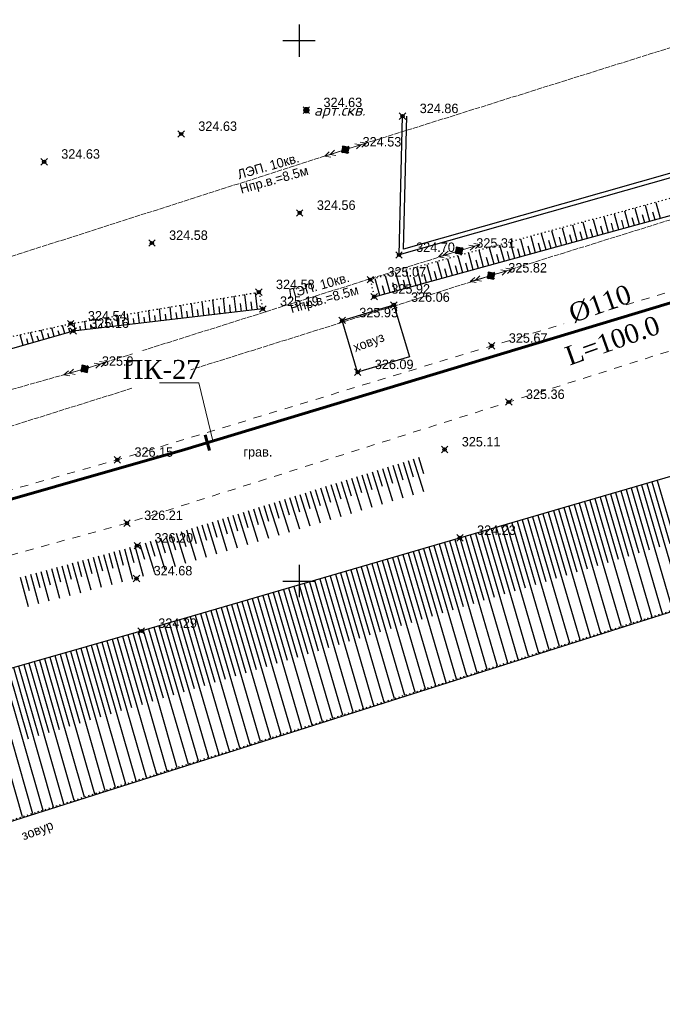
# Model space of a CAD drawing. Header units: metres. Extents: x 703769 to 722343, y 4313031 to 4317457.
# Tile 183 of 256: x 707803 to 707862, y 4313989 to 4314080. Entities that reach past the tile are written whole.
import ezdxf
from ezdxf import colors
from ezdxf.entities.mleader import LeaderData, LeaderLine
from ezdxf.math import Vec2, Vec3

# ---------------------------------------------------------------- set-up
doc = ezdxf.new("R2010")
doc.units = ezdxf.units.M
doc.header["$LTSCALE"] = 0.5
doc.header["$PDMODE"] = 35
doc.header["$PDSIZE"] = 0.3
for name, pattern in [('Auto_Street_NotBorder_Line_m1', [3, 1.5, -1.5]), ('Commnctn_Electr_VLP_High_Built_m1', [1, 1, 0]), ('ДОРОГИ_СТРОЯЩ', [9, 8, -1]), ('Контура низ откосов  Штриховая 0.1-0.5 - - - - - - -', [0.6, 0.1, -0.5])]:
    doc.linetypes.add(name, pattern=pattern)
for name, color, linetype in [('(001) Сетка', 92, 'Continuous'), ('(004) Точки рельефа', 7, 'Continuous'), ('(022) Возд. Линии', 7, 'Continuous'), ('(025) Дорога', 7, 'Continuous'), ('(027) Гидрография', 7, 'Continuous'), ('(028) Гидротехн.', 7, 'Continuous'), ('(035) Откосы', 7, 'Continuous'), ('(037) Контуры', 7, 'Continuous'), ('(040) Ограда', 7, 'Continuous')]:
    doc.layers.add(name, color=color, linetype=linetype)
doc.layers.add('AUTO#_ROADS_EXIST_L', color=7, linetype='Continuous', lineweight=15, true_color=0x000000)
doc.layers.add('COMMN_OBJCT_#####_B', color=7, linetype='Continuous', lineweight=15, true_color=0x000000)
doc.layers.add('COMMN_OBJCT_ELCTR_B', color=7, linetype='Continuous', true_color=0x000000)
doc.layers.add('COMMN_OBJCT_ELCTR_L', color=7, linetype='Continuous', true_color=0x000000)
doc.layers.add('ВК_В1', color=134, linetype='Continuous', lineweight=40)
doc.layers.add('ВОДОПРОВОД текст', color=7, linetype='Continuous', lineweight=50)
doc.styles.add('BM-431', font='txt')
doc.styles.add('D-431', font='txt')
doc.styles.add('Interproekt', font='isocpeur.ttf', dxfattribs={"width": 0.95, "oblique": 15})
doc.styles.add('S', font='txtwr', dxfattribs={"oblique": 15})
doc.styles.get("Standard").update_dxf_attribs({"font": 'times.ttf'})
doc.styles.add('Times New Roman', font='times.ttf')
doc.linetypes.add('ОГРАДА_ГЛИН', pattern='A,4,["|",Standard,S=0.8,R=0,X=0,Y=-0.8],0.5,["|",Standard,S=0.8,R=0,X=0,Y=-0.8],3.5', length=8)

# ---------------------------------------------------------------- blocks, each defined once
blk = doc.blocks.new('CommnctnPoleRCsquare_m1')
at = {"layer": 'COMMN_OBJCT_#####_B', "lineweight": 13, "true_color": 0xfffffe}
blk.add_hatch(color=7, dxfattribs=at).paths.add_polyline_path([(-0.6, 0.6), (-0.6, -0.6), (0.6, -0.6), (0.6, 0.6)])
at = {"layer": 'COMMN_OBJCT_#####_B', "lineweight": 13, "true_color": 0x000000}
blk.add_hatch(color=18, dxfattribs=at).paths.add_polyline_path([(-0.1, 0, 1), (0.1, 0, 1)])
at = {"layer": 'COMMN_OBJCT_#####_B', "color": 18, "lineweight": 9, "true_color": 0x000000}
blk.add_lwpolyline([(0.6, 0.6), (-0.6, 0.6), (-0.6, -0.6), (0.6, -0.6)], close=True, dxfattribs=at)
blk.add_circle((0, 0), 0.1, dxfattribs=at)
blk = doc.blocks.new('ElectricHighVLP_m1')
at = {"layer": 'COMMN_OBJCT_ELCTR_B', "color": 18, "linetype": 'Continuous', "lineweight": 20, "true_color": 0x000000}
for p, q in [((0, 0), (4, 0)), ((3, 0), (2, 0.5)), ((3, 0), (2, -0.5)), ((4, 0), (3, 0.5)), ((4, 0), (3, -0.5))]:
    blk.add_line(p, q, dxfattribs=at)
blk = doc.blocks.new('301')
at = {"color": 3, "linetype": 'Continuous', "const_width": 0.6}
blk.add_lwpolyline([(-0.3, 0, 1), (0.3, 0, 1)], format="xyb", close=True, dxfattribs=at)
at = {"color": 7, "style": 'S', "oblique": 15, "flags": 8}
blk.add_attdef('SK', (1.383373, -1.013531), '', height=2, dxfattribs=at)
blk = doc.blocks.new('Setka')
at = {"layer": '(001) Сетка'}
for p, q in [((0, 1.5), (0, -1.5)), ((-1.5, 0), (1.5, 0))]:
    blk.add_line(p, q, dxfattribs=at)
blk = doc.blocks.new('*U279')
at = {"color": 1, "lineweight": 60, "flags": 128}
blk.add_lwpolyline([(-0.015, -0.757), (0.015, 0.757)], dxfattribs=at)
blk = doc.blocks.new('*U280')
at = {"color": 0, "linetype": 'ByBlock', "lineweight": -2, "transparency": 16777216, "rotation": 196.8017278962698}
blk.add_blockref('*U279', (707819.974, 4314041.261), dxfattribs=at)
blk = doc.blocks.new('_Dot')
at = {"color": 0, "linetype": 'ByBlock', "lineweight": -2}
blk.add_line((-0.5, 0), (-1, 0), dxfattribs=at)
at = {"color": 0, "linetype": 'ByBlock', "const_width": 0.5}
blk.add_lwpolyline([(-0.25, 0, 1), (0.25, 0, 1)], format="xyb", close=True, dxfattribs=at)

msp = doc.modelspace()

# ---------------------------------------------------------------- linework, layer by layer
at = {"layer": '(027) Гидрография', "color": 4, "elevation": 319.341}
msp.add_lwpolyline([(707567.997, 4313942.938), (707572.213, 4313944.049), (707620.984, 4313956.898), (707772.66, 4313996.949), (707924.336, 4314045.143), (708024.512, 4314076.588), (708124.69, 4314111.302), (708133.047, 4314115.911), (708145.112, 4314122.565), (708157.025, 4314125.829), (708191.793, 4314145.156)], dxfattribs=at)
at = {"layer": '(027) Гидрография', "color": 0, "linetype": 'ByBlock', "elevation": 325.793}
msp.add_lwpolyline([(707833.884, 4314047.778), (707832.451, 4314052.57), (707837.235, 4314054.001), (707838.668, 4314049.209)], close=True, dxfattribs=at)
at = {"layer": '(035) Откосы'}
for p, q in [((707858.556, 4314062.699, 325.627), (707858.959, 4314061.233, 325.627)), ((707859.518, 4314062.959, 325.627), (707859.92, 4314061.497, 325.627)), ((707860.48, 4314063.219, 325.627), (707860.881, 4314061.762, 325.627)), ((707861.443, 4314063.48, 325.627), (707861.842, 4314062.026, 325.627)), ((707855.67, 4314061.917, 325.627), (707856.076, 4314060.44, 325.627)), ((707856.632, 4314062.178, 325.627), (707857.037, 4314060.705, 325.627)), ((707857.594, 4314062.438, 325.627), (707857.998, 4314060.969, 325.627)), ((707858.277, 4314061.835, 325.627), (707858.479, 4314061.101, 325.627)), ((707859.238, 4314062.097, 325.627), (707859.44, 4314061.365, 325.627)), ((707860.2, 4314062.359, 325.627), (707860.401, 4314061.629, 325.627)), ((707861.162, 4314062.622, 325.627), (707861.362, 4314061.894, 325.627)), ((707851.821, 4314060.876, 325.627), (707852.231, 4314059.383, 325.627)), ((707852.783, 4314061.136, 325.627), (707853.192, 4314059.648, 325.627)), ((707853.745, 4314061.397, 325.627), (707854.154, 4314059.912, 325.627)), ((707854.707, 4314061.657, 325.627), (707855.115, 4314060.176, 325.627)), ((707855.392, 4314061.048, 325.627), (707855.595, 4314060.308, 325.627)), ((707856.354, 4314061.31, 325.627), (707856.556, 4314060.572, 325.627)), ((707857.315, 4314061.572, 325.627), (707857.517, 4314060.837, 325.627)), ((707848.934, 4314060.095, 325.627), (707849.348, 4314058.591, 325.627)), ((707849.897, 4314060.355, 325.627), (707850.309, 4314058.855, 325.627)), ((707850.859, 4314060.615, 325.627), (707851.27, 4314059.119, 325.627)), ((707851.545, 4314059.998, 325.627), (707851.751, 4314059.251, 325.627)), ((707852.507, 4314060.261, 325.627), (707852.712, 4314059.515, 325.627)), ((707853.469, 4314060.523, 325.627), (707853.673, 4314059.78, 325.627)), ((707854.43, 4314060.785, 325.627), (707854.634, 4314060.044, 325.627)), ((707845.086, 4314059.053, 325.627), (707845.504, 4314057.534, 325.627)), ((707846.048, 4314059.314, 325.627), (707846.465, 4314057.798, 325.627)), ((707847.01, 4314059.574, 325.627), (707847.426, 4314058.062, 325.627)), ((707847.972, 4314059.834, 325.627), (707848.387, 4314058.326, 325.627)), ((707848.66, 4314059.211, 325.627), (707848.867, 4314058.458, 325.627)), ((707849.622, 4314059.474, 325.627), (707849.829, 4314058.723, 325.627)), ((707850.584, 4314059.736, 325.627), (707850.79, 4314058.987, 325.627)), ((707842.199, 4314058.272, 325.627), (707842.62, 4314056.741, 325.627)), ((707843.161, 4314058.532, 325.627), (707843.581, 4314057.005, 325.627)), ((707844.124, 4314058.793, 325.627), (707844.542, 4314057.269, 325.627)), ((707844.814, 4314058.162, 325.627), (707845.023, 4314057.401, 325.627)), ((707845.776, 4314058.425, 325.627), (707845.984, 4314057.666, 325.627)), ((707846.737, 4314058.687, 325.627), (707846.945, 4314057.93, 325.627)), ((707847.699, 4314058.949, 325.627), (707847.906, 4314058.194, 325.627)), ((707838.351, 4314057.231, 325.627), (707838.776, 4314055.684, 325.627)), ((707839.313, 4314057.491, 325.627), (707839.737, 4314055.948, 325.627)), ((707840.275, 4314057.751, 325.627), (707840.698, 4314056.212, 325.627)), ((707841.237, 4314058.012, 325.627), (707841.659, 4314056.477, 325.627)), ((707841.929, 4314057.375, 325.627), (707842.14, 4314056.609, 325.627)), ((707842.891, 4314057.638, 325.627), (707843.101, 4314056.873, 325.627)), ((707843.852, 4314057.9, 325.627), (707844.062, 4314057.137, 325.627)), ((707835.464, 4314056.449, 325.627), (707835.893, 4314054.891, 325.627)), ((707836.426, 4314056.71, 325.627), (707836.854, 4314055.155, 325.627)), ((707837.388, 4314056.97, 325.627), (707837.815, 4314055.42, 325.627)), ((707838.082, 4314056.326, 325.627), (707838.295, 4314055.552, 325.627)), ((707839.044, 4314056.588, 325.627), (707839.256, 4314055.816, 325.627)), ((707840.006, 4314056.851, 325.627), (707840.218, 4314056.08, 325.627)), ((707840.967, 4314057.113, 325.627), (707841.179, 4314056.344, 325.627)), ((707836.159, 4314055.801, 325.627), (707836.373, 4314055.023, 325.627)), ((707837.121, 4314056.064, 325.627), (707837.334, 4314055.287, 325.627)), ((707820.652, 4314053.105, 324.895), (707820.494, 4314054.469, 324.895)), ((707821.644, 4314053.22, 324.895), (707821.48, 4314054.634, 324.895)), ((707822.636, 4314053.336, 324.895), (707822.466, 4314054.799, 324.895)), ((707823.628, 4314053.451, 324.895), (707823.452, 4314054.964, 324.895)), ((707824.62, 4314053.566, 324.895), (707824.438, 4314055.129, 324.895)), ((707815.693, 4314052.529, 324.895), (707815.563, 4314053.644, 324.895)), ((707816.685, 4314052.644, 324.895), (707816.55, 4314053.809, 324.895)), ((707817.677, 4314052.759, 324.895), (707817.536, 4314053.974, 324.895)), ((707818.669, 4314052.875, 324.895), (707818.522, 4314054.139, 324.895)), ((707819.165, 4314052.932, 324.895), (707819.09, 4314053.577, 324.895)), ((707819.661, 4314052.99, 324.895), (707819.508, 4314054.304, 324.895)), ((707820.157, 4314053.048, 324.895), (707820.079, 4314053.717, 324.895)), ((707821.148, 4314053.163, 324.895), (707821.068, 4314053.857, 324.895)), ((707822.14, 4314053.278, 324.895), (707822.057, 4314053.997, 324.895)), ((707823.132, 4314053.393, 324.895), (707823.046, 4314054.137, 324.895)), ((707824.124, 4314053.509, 324.895), (707824.035, 4314054.277, 324.895)), ((707809.742, 4314051.837, 324.895), (707809.647, 4314052.654, 324.895)), ((707810.734, 4314051.952, 324.895), (707810.633, 4314052.819, 324.895)), ((707811.725, 4314052.068, 324.895), (707811.619, 4314052.984, 324.895)), ((707812.717, 4314052.183, 324.895), (707812.605, 4314053.149, 324.895)), ((707813.213, 4314052.241, 324.895), (707813.156, 4314052.736, 324.895)), ((707813.709, 4314052.298, 324.895), (707813.591, 4314053.314, 324.895)), ((707814.205, 4314052.356, 324.895), (707814.145, 4314052.876, 324.895)), ((707814.701, 4314052.414, 324.895), (707814.577, 4314053.479, 324.895)), ((707815.197, 4314052.471, 324.895), (707815.134, 4314053.016, 324.895)), ((707816.189, 4314052.586, 324.895), (707816.123, 4314053.156, 324.895)), ((707817.181, 4314052.702, 324.895), (707817.112, 4314053.296, 324.895)), ((707818.173, 4314052.817, 324.895), (707818.101, 4314053.437, 324.895)), ((707805.832, 4314051.086, 324.895), (707805.603, 4314051.887, 324.895)), ((707806.792, 4314051.361, 324.895), (707806.58, 4314052.101, 324.895)), ((707807.272, 4314051.499, 324.895), (707807.17, 4314051.853, 324.895)), ((707807.758, 4314051.607, 324.895), (707807.675, 4314052.324, 324.895)), ((707808.254, 4314051.664, 324.895), (707808.211, 4314052.035, 324.895)), ((707808.75, 4314051.722, 324.895), (707808.661, 4314052.489, 324.895)), ((707809.246, 4314051.779, 324.895), (707809.2, 4314052.175, 324.895)), ((707810.238, 4314051.895, 324.895), (707810.189, 4314052.315, 324.895)), ((707811.23, 4314052.01, 324.895), (707811.178, 4314052.456, 324.895)), ((707812.221, 4314052.125, 324.895), (707812.167, 4314052.596, 324.895)), ((707802.952, 4314050.261, 324.895), (707802.67, 4314051.245, 324.895)), ((707803.432, 4314050.398, 324.895), (707803.296, 4314050.875, 324.895)), ((707803.912, 4314050.536, 324.895), (707803.648, 4314051.459, 324.895)), ((707804.392, 4314050.673, 324.895), (707804.264, 4314051.12, 324.895)), ((707804.872, 4314050.811, 324.895), (707804.625, 4314051.673, 324.895)), ((707805.352, 4314050.949, 324.895), (707805.233, 4314051.364, 324.895)), ((707806.312, 4314051.224, 324.895), (707806.202, 4314051.609, 324.895)), ((707840.015, 4314038.361, 325.823), (707839.54, 4314039.878, 325.823)), ((707837.148, 4314037.48, 325.823), (707836.678, 4314038.982, 325.823)), ((707838.097, 4314036.123, 325.823), (707837.155, 4314039.131, 325.823)), ((707838.104, 4314037.774, 325.823), (707837.632, 4314039.281, 325.823)), ((707839.054, 4314036.411, 325.823), (707838.109, 4314039.43, 325.823)), ((707839.059, 4314038.067, 325.823), (707838.586, 4314039.579, 325.823)), ((707840.011, 4314036.699, 325.823), (707839.063, 4314039.729, 325.823)), ((707834.282, 4314036.6, 325.823), (707833.817, 4314038.086, 325.823)), ((707835.226, 4314035.258, 325.823), (707834.294, 4314038.236, 325.823)), ((707835.238, 4314036.893, 325.823), (707834.771, 4314038.385, 325.823)), ((707836.183, 4314035.546, 325.823), (707835.248, 4314038.534, 325.823)), ((707836.193, 4314037.187, 325.823), (707835.724, 4314038.684, 325.823)), ((707837.14, 4314035.834, 325.823), (707836.201, 4314038.833, 325.823)), ((707831.416, 4314035.719, 325.823), (707830.955, 4314037.19, 325.823)), ((707832.355, 4314034.392, 325.823), (707831.432, 4314037.34, 325.823)), ((707832.371, 4314036.013, 325.823), (707831.909, 4314037.489, 325.823)), ((707833.312, 4314034.681, 325.823), (707832.386, 4314037.638, 325.823)), ((707833.327, 4314036.306, 325.823), (707832.863, 4314037.788, 325.823)), ((707834.269, 4314034.969, 325.823), (707833.34, 4314037.937, 325.823)), ((707859.658, 4314037.209, 323.57), (707863.002, 4314025.76, 323.57)), ((707860.138, 4314037.35, 323.57), (707861.808, 4314031.63, 323.57)), ((707860.618, 4314037.49, 323.57), (707863.955, 4314026.063, 323.57)), ((707861.098, 4314037.63, 323.57), (707862.765, 4314031.922, 323.57)), ((707861.578, 4314037.77, 323.57), (707864.908, 4314026.366, 323.57)), ((707828.55, 4314034.839, 325.823), (707828.094, 4314036.295, 325.823)), ((707829.484, 4314033.527, 325.823), (707828.571, 4314036.444, 325.823)), ((707829.505, 4314035.132, 325.823), (707829.048, 4314036.593, 325.823)), ((707830.441, 4314033.816, 325.823), (707829.525, 4314036.743, 325.823)), ((707830.46, 4314035.426, 325.823), (707830.001, 4314036.892, 325.823)), ((707831.398, 4314034.104, 325.823), (707830.478, 4314037.041, 325.823)), ((707856.778, 4314036.368, 323.57), (707860.142, 4314024.851, 323.57)), ((707857.258, 4314036.509, 323.57), (707858.938, 4314030.756, 323.57)), ((707857.738, 4314036.649, 323.57), (707861.095, 4314025.154, 323.57)), ((707858.218, 4314036.789, 323.57), (707859.895, 4314031.047, 323.57)), ((707858.698, 4314036.929, 323.57), (707862.049, 4314025.457, 323.57)), ((707859.178, 4314037.069, 323.57), (707860.852, 4314031.339, 323.57)), ((707825.683, 4314033.958, 325.823), (707825.232, 4314035.399, 325.823)), ((707826.613, 4314032.662, 325.823), (707825.709, 4314035.548, 325.823)), ((707826.639, 4314034.252, 325.823), (707826.186, 4314035.697, 325.823)), ((707827.57, 4314032.951, 325.823), (707826.663, 4314035.847, 325.823)), ((707827.594, 4314034.545, 325.823), (707827.14, 4314035.996, 325.823)), ((707828.527, 4314033.239, 325.823), (707827.617, 4314036.145, 325.823)), ((707853.419, 4314035.387, 323.57), (707855.112, 4314029.589, 323.57)), ((707853.899, 4314035.527, 323.57), (707857.282, 4314023.942, 323.57)), ((707854.379, 4314035.668, 323.57), (707856.069, 4314029.881, 323.57)), ((707854.858, 4314035.808, 323.57), (707858.235, 4314024.245, 323.57)), ((707855.338, 4314035.948, 323.57), (707857.025, 4314030.172, 323.57)), ((707855.818, 4314036.088, 323.57), (707859.189, 4314024.548, 323.57)), ((707856.298, 4314036.228, 323.57), (707857.982, 4314030.464, 323.57)), ((707822.817, 4314033.078, 325.823), (707822.371, 4314034.503, 325.823)), ((707823.742, 4314031.797, 325.823), (707822.848, 4314034.652, 325.823)), ((707823.772, 4314033.371, 325.823), (707823.325, 4314034.801, 325.823)), ((707824.699, 4314032.085, 325.823), (707823.802, 4314034.951, 325.823)), ((707824.728, 4314033.665, 325.823), (707824.279, 4314035.1, 325.823)), ((707825.656, 4314032.374, 325.823), (707824.755, 4314035.249, 325.823)), ((707850.539, 4314034.546, 323.57), (707852.242, 4314028.714, 323.57)), ((707851.019, 4314034.686, 323.57), (707854.422, 4314023.034, 323.57)), ((707851.499, 4314034.827, 323.57), (707853.199, 4314029.006, 323.57)), ((707851.979, 4314034.967, 323.57), (707855.375, 4314023.336, 323.57)), ((707852.459, 4314035.107, 323.57), (707854.155, 4314029.297, 323.57)), ((707852.939, 4314035.247, 323.57), (707856.329, 4314023.639, 323.57)), ((707819.951, 4314032.197, 325.823), (707819.509, 4314033.607, 325.823)), ((707820.871, 4314030.932, 325.823), (707819.986, 4314033.756, 325.823)), ((707820.906, 4314032.491, 325.823), (707820.463, 4314033.906, 325.823)), ((707821.828, 4314031.22, 325.823), (707820.94, 4314034.055, 325.823)), ((707821.862, 4314032.784, 325.823), (707821.417, 4314034.204, 325.823)), ((707822.785, 4314031.509, 325.823), (707821.894, 4314034.354, 325.823)), ((707847.179, 4314033.565, 323.57), (707850.609, 4314021.822, 323.57)), ((707847.659, 4314033.705, 323.57), (707849.372, 4314027.839, 323.57)), ((707848.139, 4314033.845, 323.57), (707851.562, 4314022.125, 323.57)), ((707848.619, 4314033.986, 323.57), (707850.329, 4314028.131, 323.57)), ((707849.099, 4314034.126, 323.57), (707852.516, 4314022.428, 323.57)), ((707849.579, 4314034.266, 323.57), (707851.286, 4314028.423, 323.57)), ((707850.059, 4314034.406, 323.57), (707853.469, 4314022.731, 323.57)), ((707817.084, 4314031.317, 325.823), (707816.648, 4314032.711, 325.823)), ((707817.999, 4314030.067, 325.823), (707817.125, 4314032.86, 325.823)), ((707818.04, 4314031.61, 325.823), (707817.602, 4314033.01, 325.823)), ((707818.956, 4314030.355, 325.823), (707818.079, 4314033.159, 325.823)), ((707818.995, 4314031.904, 325.823), (707818.556, 4314033.308, 325.823)), ((707819.914, 4314030.644, 325.823), (707819.032, 4314033.458, 325.823)), ((707844.3, 4314032.724, 323.57), (707847.749, 4314020.913, 323.57)), ((707844.78, 4314032.864, 323.57), (707846.503, 4314026.964, 323.57)), ((707845.26, 4314033.004, 323.57), (707848.702, 4314021.216, 323.57)), ((707845.74, 4314033.144, 323.57), (707847.459, 4314027.256, 323.57)), ((707846.219, 4314033.285, 323.57), (707849.656, 4314021.519, 323.57)), ((707846.699, 4314033.425, 323.57), (707848.416, 4314027.548, 323.57)), ((707814.218, 4314030.436, 325.823), (707813.786, 4314031.815, 325.823)), ((707815.128, 4314029.202, 325.823), (707814.263, 4314031.965, 325.823)), ((707815.174, 4314030.73, 325.823), (707814.74, 4314032.114, 325.823)), ((707816.085, 4314029.49, 325.823), (707815.217, 4314032.263, 325.823)), ((707816.129, 4314031.023, 325.823), (707815.694, 4314032.413, 325.823)), ((707817.042, 4314029.778, 325.823), (707816.171, 4314032.562, 325.823)), ((707840.94, 4314031.743, 323.57), (707842.676, 4314025.798, 323.57)), ((707841.42, 4314031.883, 323.57), (707844.889, 4314020.005, 323.57)), ((707841.9, 4314032.023, 323.57), (707843.633, 4314026.09, 323.57)), ((707842.38, 4314032.163, 323.57), (707845.843, 4314020.307, 323.57)), ((707842.86, 4314032.303, 323.57), (707844.59, 4314026.381, 323.57)), ((707843.34, 4314032.444, 323.57), (707846.796, 4314020.61, 323.57)), ((707843.82, 4314032.584, 323.57), (707845.546, 4314026.673, 323.57)), ((707811.174, 4314028.101, 325.823), (707810.415, 4314030.884, 325.823)), ((707811.277, 4314029.621, 325.823), (707810.897, 4314031.016, 325.823)), ((707812.141, 4314028.354, 325.823), (707811.379, 4314031.147, 325.823)), ((707812.243, 4314029.879, 325.823), (707811.861, 4314031.279, 325.823)), ((707813.108, 4314028.606, 325.823), (707812.343, 4314031.41, 325.823)), ((707813.208, 4314030.14, 325.823), (707812.825, 4314031.542, 325.823)), ((707814.069, 4314028.882, 325.823), (707813.307, 4314031.673, 325.823)), ((707838.06, 4314030.902, 323.57), (707839.807, 4314024.923, 323.57)), ((707838.54, 4314031.042, 323.57), (707842.029, 4314019.096, 323.57)), ((707839.02, 4314031.182, 323.57), (707840.763, 4314025.215, 323.57)), ((707839.5, 4314031.322, 323.57), (707842.983, 4314019.399, 323.57)), ((707839.98, 4314031.462, 323.57), (707841.72, 4314025.506, 323.57)), ((707840.46, 4314031.603, 323.57), (707843.936, 4314019.702, 323.57)), ((707807.414, 4314028.59, 325.823), (707807.04, 4314029.964, 325.823)), ((707808.272, 4314027.343, 325.823), (707807.522, 4314030.095, 325.823)), ((707808.38, 4314028.848, 325.823), (707808.004, 4314030.227, 325.823)), ((707809.24, 4314027.596, 325.823), (707808.486, 4314030.358, 325.823)), ((707809.346, 4314029.106, 325.823), (707808.968, 4314030.49, 325.823)), ((707810.207, 4314027.848, 325.823), (707809.45, 4314030.621, 325.823)), ((707810.311, 4314029.364, 325.823), (707809.933, 4314030.753, 325.823)), ((707834.701, 4314029.921, 323.57), (707838.216, 4314017.884, 323.57)), ((707835.181, 4314030.061, 323.57), (707836.937, 4314024.048, 323.57)), ((707835.661, 4314030.201, 323.57), (707839.169, 4314018.187, 323.57)), ((707836.141, 4314030.341, 323.57), (707837.893, 4314024.34, 323.57)), ((707836.621, 4314030.481, 323.57), (707840.123, 4314018.49, 323.57)), ((707837.101, 4314030.621, 323.57), (707838.85, 4314024.631, 323.57)), ((707837.581, 4314030.762, 323.57), (707841.076, 4314018.793, 323.57)), ((707804.404, 4314026.333, 325.823), (707803.665, 4314029.043, 325.823)), ((707804.517, 4314027.817, 325.823), (707804.147, 4314029.175, 325.823)), ((707805.371, 4314026.586, 325.823), (707804.629, 4314029.306, 325.823)), ((707805.483, 4314028.075, 325.823), (707805.111, 4314029.438, 325.823)), ((707806.338, 4314026.838, 325.823), (707805.593, 4314029.569, 325.823)), ((707806.449, 4314028.333, 325.823), (707806.076, 4314029.701, 325.823)), ((707807.305, 4314027.091, 325.823), (707806.558, 4314029.832, 325.823)), ((707831.821, 4314029.08, 323.57), (707835.356, 4314016.976, 323.57)), ((707832.301, 4314029.22, 323.57), (707834.067, 4314023.173, 323.57)), ((707832.781, 4314029.36, 323.57), (707836.31, 4314017.278, 323.57)), ((707833.261, 4314029.5, 323.57), (707835.024, 4314023.465, 323.57)), ((707833.741, 4314029.64, 323.57), (707837.263, 4314017.581, 323.57)), ((707834.221, 4314029.78, 323.57), (707835.98, 4314023.757, 323.57)), ((707803.437, 4314026.081, 325.823), (707802.701, 4314028.78, 325.823)), ((707803.552, 4314027.559, 325.823), (707803.183, 4314028.912, 325.823)), ((707828.462, 4314028.098, 323.57), (707830.241, 4314022.007, 323.57)), ((707828.942, 4314028.239, 323.57), (707832.496, 4314016.067, 323.57)), ((707829.421, 4314028.379, 323.57), (707831.197, 4314022.298, 323.57)), ((707829.901, 4314028.519, 323.57), (707833.45, 4314016.37, 323.57)), ((707830.381, 4314028.659, 323.57), (707832.154, 4314022.59, 323.57)), ((707830.861, 4314028.799, 323.57), (707834.403, 4314016.673, 323.57)), ((707831.341, 4314028.939, 323.57), (707833.11, 4314022.882, 323.57)), ((707825.582, 4314027.257, 323.57), (707827.371, 4314021.132, 323.57)), ((707826.062, 4314027.397, 323.57), (707829.636, 4314015.158, 323.57)), ((707826.542, 4314027.538, 323.57), (707828.327, 4314021.424, 323.57)), ((707827.022, 4314027.678, 323.57), (707830.59, 4314015.461, 323.57)), ((707827.502, 4314027.818, 323.57), (707829.284, 4314021.715, 323.57)), ((707827.982, 4314027.958, 323.57), (707831.543, 4314015.764, 323.57)), ((707822.222, 4314026.276, 323.57), (707825.823, 4314013.947, 323.57)), ((707822.702, 4314026.416, 323.57), (707824.501, 4314020.257, 323.57)), ((707823.182, 4314026.556, 323.57), (707826.777, 4314014.249, 323.57)), ((707823.662, 4314026.697, 323.57), (707825.458, 4314020.549, 323.57)), ((707824.142, 4314026.837, 323.57), (707827.73, 4314014.552, 323.57)), ((707824.622, 4314026.977, 323.57), (707826.414, 4314020.84, 323.57)), ((707825.102, 4314027.117, 323.57), (707828.683, 4314014.855, 323.57)), ((707819.343, 4314025.435, 323.57), (707822.963, 4314013.038, 323.57)), ((707819.823, 4314025.575, 323.57), (707821.631, 4314019.382, 323.57)), ((707820.303, 4314025.715, 323.57), (707823.917, 4314013.341, 323.57)), ((707820.782, 4314025.856, 323.57), (707822.588, 4314019.674, 323.57)), ((707821.262, 4314025.996, 323.57), (707824.87, 4314013.644, 323.57)), ((707821.742, 4314026.136, 323.57), (707823.544, 4314019.966, 323.57)), ((707815.983, 4314024.454, 323.57), (707817.805, 4314018.216, 323.57)), ((707816.463, 4314024.594, 323.57), (707820.103, 4314012.129, 323.57)), ((707816.943, 4314024.734, 323.57), (707818.762, 4314018.507, 323.57)), ((707817.423, 4314024.874, 323.57), (707821.057, 4314012.432, 323.57)), ((707817.903, 4314025.015, 323.57), (707819.718, 4314018.799, 323.57)), ((707818.383, 4314025.155, 323.57), (707822.01, 4314012.735, 323.57)), ((707818.863, 4314025.295, 323.57), (707820.675, 4314019.091, 323.57)), ((707812.622, 4314023.479, 323.57), (707816.225, 4314010.897, 323.57)), ((707813.102, 4314023.617, 323.57), (707814.902, 4314017.333, 323.57)), ((707813.583, 4314023.755, 323.57), (707817.178, 4314011.2, 323.57)), ((707814.063, 4314023.893, 323.57), (707815.892, 4314017.633, 323.57)), ((707814.543, 4314024.033, 323.57), (707818.197, 4314011.523, 323.57)), ((707815.023, 4314024.174, 323.57), (707816.848, 4314017.924, 323.57)), ((707815.503, 4314024.314, 323.57), (707819.15, 4314011.826, 323.57)), ((707809.738, 4314022.653, 323.57), (707813.365, 4314009.988, 323.57)), ((707810.218, 4314022.791, 323.57), (707812.03, 4314016.465, 323.57)), ((707810.699, 4314022.929, 323.57), (707814.318, 4314010.291, 323.57)), ((707811.18, 4314023.066, 323.57), (707812.987, 4314016.754, 323.57)), ((707811.66, 4314023.204, 323.57), (707815.272, 4314010.594, 323.57)), ((707812.141, 4314023.342, 323.57), (707813.945, 4314017.043, 323.57)), ((707806.373, 4314021.69, 323.57), (707808.2, 4314015.309, 323.57)), ((707806.854, 4314021.827, 323.57), (707810.504, 4314009.079, 323.57)), ((707807.334, 4314021.965, 323.57), (707809.158, 4314015.598, 323.57)), ((707807.815, 4314022.103, 323.57), (707811.458, 4314009.382, 323.57)), ((707808.296, 4314022.24, 323.57), (707810.115, 4314015.887, 323.57)), ((707808.776, 4314022.378, 323.57), (707812.411, 4314009.685, 323.57)), ((707809.257, 4314022.516, 323.57), (707811.072, 4314016.176, 323.57)), ((707803.489, 4314020.864, 323.57), (707805.328, 4314014.441, 323.57)), ((707803.969, 4314021.001, 323.57), (707807.644, 4314008.17, 323.57)), ((707804.45, 4314021.139, 323.57), (707806.286, 4314014.73, 323.57)), ((707804.931, 4314021.277, 323.57), (707808.598, 4314008.473, 323.57)), ((707805.411, 4314021.414, 323.57), (707807.243, 4314015.019, 323.57)), ((707805.892, 4314021.552, 323.57), (707809.551, 4314008.776, 323.57)), ((707800.124, 4314019.9, 323.57), (707803.83, 4314006.958, 323.57)), ((707801.085, 4314020.175, 323.57), (707804.784, 4314007.261, 323.57)), ((707801.566, 4314020.313, 323.57), (707803.413, 4314013.863, 323.57)), ((707802.047, 4314020.451, 323.57), (707805.737, 4314007.564, 323.57)), ((707802.527, 4314020.588, 323.57), (707804.371, 4314014.152, 323.57)), ((707803.008, 4314020.726, 323.57), (707806.691, 4314007.867, 323.57)), ((707799.163, 4314019.625, 323.57), (707802.877, 4314006.656, 323.57))]:
    msp.add_line(p, q, dxfattribs=at)
at = {"layer": '(035) Откосы', "flags": 128}
for points, elevation in [([(707565.599, 4313950.829), (707622.053, 4313968.013), (707672.002, 4313982.133), (707718.643, 4313996.565), (707813.86, 4314023.834), (707881.96, 4314043.723), (707919.958, 4314056.418), (707981.907, 4314074.04), (708022.015, 4314086.08), (708079.55, 4314104.1), (708133.435, 4314126.405), (708145.499, 4314129.589), (708145.779, 4314129.735)], 323.57), ([(707835.412, 4314054.759), (707875.696, 4314065.835), (707912.947, 4314077.771), (707941.548, 4314085.945)], 325.627), ([(707825.116, 4314053.624), (707807.571, 4314051.585), (707781.052, 4314043.981), (707757.768, 4314040.467), (707729.611, 4314033.274)], 324.895)]:
    msp.add_lwpolyline(points, dxfattribs=dict(at, elevation=elevation))
at = {"layer": '(035) Откосы', "linetype": 'Контура низ откосов  Штриховая 0.1-0.5 - - - - - - -'}
for points, elevation in [([(707567.972, 4313943.035), (707572.188, 4313944.146), (707620.959, 4313956.995), (707772.632, 4313997.046), (707924.306, 4314045.238), (708024.481, 4314076.683), (708124.649, 4314111.394), (708132.999, 4314115.999), (708145.074, 4314122.659), (708145.285, 4314122.716)], 319.341), ([(707941.548, 4314085.945), (707940.889, 4314086.479), (707912.608, 4314078.435), (707875.256, 4314067.218), (707835.052, 4314056.338), (707835.412, 4314054.759)], 325.627), ([(707729.611, 4314033.274), (707729.438, 4314034.763), (707757.536, 4314041.724), (707780.139, 4314046.317), (707807.354, 4314052.27), (707824.745, 4314055.18), (707825.116, 4314053.624)], 324.895)]:
    msp.add_lwpolyline(points, dxfattribs=dict(at, elevation=elevation))
at = {"layer": '(040) Ограда', "linetype": 'ОГРАДА_ГЛИН', "elevation": 324.218, "flags": 128}
msp.add_lwpolyline([(707874.856, 4314069.196), (707837.707, 4314058.621), (707838.037, 4314071.462)], dxfattribs=at)
at = {"layer": '(040) Ограда', "elevation": 324.218, "flags": 128}
msp.add_lwpolyline([(707874.746, 4314069.581), (707838.121, 4314059.155), (707838.437, 4314071.452)], dxfattribs=at)
at = {"color": 7, "lineweight": 60, "flags": 128}
msp.add_lwpolyline([(708240.115, 4314986.119), (708237.465, 4314926.667), (708235.809, 4314899.895), (708234.498, 4314869.618), (708230.06, 4314781.67), (708228.958, 4314757.378), (708223.359, 4314737.037), (708204.558, 4314523.813), (708196.059, 4314424.814), (708184.899, 4314294.752), (708174.557, 4314166.154), (708168.436, 4314154.821), (708168.436, 4314154.821), (708086.138, 4314125.895), (708037.269, 4314109.069), (708002.488, 4314098.284), (708002.488, 4314098.284), (707913.651, 4314069.236), (707865.757, 4314055.085), (707817.896, 4314040.633), (707721.771, 4314013.098), (707673.615, 4313999.646), (707633.375, 4313988.405), (707625.006, 4314019.638)], dxfattribs=at)
at = {"color": 0, "linetype": 'ByBlock', "lineweight": -2, "transparency": 16777216}
for p in [(707829.139, 4314072.019, 324.631), (707838.037, 4314071.462, 324.858), (707817.564, 4314069.815, 324.631), (707832.756, 4314068.377, 324.532), (707804.89, 4314067.245, 324.632), (707828.525, 4314062.51, 324.564), (707814.862, 4314059.729, 324.579), (707843.269, 4314059.013, 325.308), (707837.707, 4314058.621, 324.696), (707835.052, 4314056.338, 325.072), (707846.224, 4314056.716, 325.824), (707824.745, 4314055.18, 324.576), (707835.412, 4314054.759, 325.922), (707825.116, 4314053.624, 325.19), (707837.235, 4314054.001, 326.058), (707832.451, 4314052.569, 325.932), (707807.354, 4314052.27, 324.542), (707807.571, 4314051.585, 325.159), (707846.272, 4314050.214, 325.67), (707808.647, 4314048.086, 325.911), (707833.884, 4314047.778, 326.088), (707847.856, 4314045.016, 325.364), (707841.924, 4314040.625, 325.106), (707811.659, 4314039.666, 326.152), (707812.555, 4314033.812, 326.207), (707843.34, 4314032.444, 324.229), (707813.504, 4314031.727, 326.205), (707813.433, 4314028.691, 324.684), (707813.86, 4314023.834, 324.288)]:
    msp.add_point(p, dxfattribs=at)
at = {"layer": 'AUTO#_ROADS_EXIST_L', "linetype": 'Auto_Street_NotBorder_Line_m1', "lineweight": 15, "flags": 128}
for points, elevation in [([(708144.126, 4314101.66), (708144.126, 4314101.66), (708147.799, 4314155.94), (708135.298, 4314148.952), (708115.34, 4314135.075), (708068.41, 4314115.297), (708018.295, 4314097.841), (707981.449, 4314086.907), (707918.088, 4314066.26), (707879.635, 4314055.103), (707812.555, 4314033.812), (707561.451, 4313964.457)], 325.994), ([(707560.163, 4313968.689), (707811.659, 4314039.666), (707878.313, 4314059.979), (707916.666, 4314070.819), (707980.147, 4314093.007), (708015.887, 4314103.951), (708066.59, 4314120.619), (708112.982, 4314139.251), (708121.867, 4314146.398), (708120.084, 4314150.677), (708114.106, 4314153.103)], 325.99)]:
    msp.add_lwpolyline(points, dxfattribs=dict(at, elevation=elevation))
at = {"layer": 'COMMN_OBJCT_ELCTR_L', "linetype": 'Commnctn_Electr_VLP_High_Built_m1', "lineweight": 20, "flags": 128}
for points, elevation in [([(707559.857, 4313969.694), (707591.057, 4313978.499), (707653.95, 4313997.449), (707719.826, 4314017.456), (707783.035, 4314036.883), (707846.224, 4314056.716), (707914.765, 4314078.05), (707979.96, 4314098.279), (708042.477, 4314117.716), (708135.818, 4314146.539), (708166.739, 4314158.079), (708194.357, 4314168.719), (708173.508, 4314249.294)], 326.168), ([(707556.588, 4313980.433), (707663.533, 4314012.592), (707719.586, 4314031.654), (707775.514, 4314050.056), (707832.756, 4314068.377), (708068.359, 4314142.305), (708068.718, 4314148.912)], 325.416), ([(707558.157, 4313975.278), (707617.443, 4313992.605), (707658.486, 4314004.47), (707724.913, 4314023.968), (707762.189, 4314034.926), (707808.647, 4314048.086), (707843.269, 4314059.013)], 325.623)]:
    msp.add_lwpolyline(points, dxfattribs=dict(at, elevation=elevation))

# ---------------------------------------------------------------- block references
at = {"layer": '(001) Сетка'}
for p in [(707828.465, 4314078.456), (707828.465, 4314028.456)]:
    msp.add_blockref('Setka', p, dxfattribs=at)
at = {"layer": '(028) Гидротехн.', "xscale": 0.5, "yscale": 0.5, "zscale": 0.5}
msp.add_blockref('301', (707829.139, 4314072.019, 324.336), dxfattribs=at).add_auto_attribs({'SK': 'арт.скв.'})
at = {"color": 36, "lineweight": 60}
msp.add_blockref('*U280', (0, 0), dxfattribs=at)
at = {"layer": 'COMMN_OBJCT_#####_B', "color": 18, "true_color": 0x000000, "xscale": 0.5, "yscale": 0.5, "zscale": 0.5, "rotation": 347.8261480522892}
for p in [(707832.756, 4314068.377, -2.226), (707843.269, 4314059.013, -1.45), (707846.224, 4314056.716, -0.934), (707808.647, 4314048.086, -0.847)]:
    msp.add_blockref('CommnctnPoleRCsquare_m1', p, dxfattribs=at)
at = {"layer": 'COMMN_OBJCT_ELCTR_B'}
for p, xscale, yscale, zscale, rotation in [((707832.756, 4314068.377, -2.226), 0.5, 0.5, 0.5, 17.46509201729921), ((707832.756, 4314068.377, -2.226), 0.4999999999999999, 0.4999999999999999, 0.4999999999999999, 197.8919852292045), ((707843.269, 4314059.013, -1.45), 0.4999999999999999, 0.4999999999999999, 0.4999999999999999, 195.9551830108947), ((707843.269, 4314059.013, -1.45), 0.5, 0.5, 0.5, 16.7749167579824), ((707846.224, 4314056.716, -0.934), 0.5, 0.5, 0.5, 16.7749167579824), ((707846.224, 4314056.716, -0.934), 0.4999999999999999, 0.4999999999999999, 0.4999999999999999, 195.9551830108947), ((707808.647, 4314048.086, -0.847), 0.4999999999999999, 0.4999999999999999, 0.4999999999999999, 195.9551830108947), ((707808.647, 4314048.086, -0.847), 0.5, 0.5, 0.5, 16.7749167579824)]:
    msp.add_blockref('ElectricHighVLP_m1', p, dxfattribs=dict(at, xscale=xscale, yscale=yscale, zscale=zscale, rotation=rotation))

# ---------------------------------------------------------------- texts
at = {"layer": '(004) Точки рельефа', "style": 'D-431'}
for s, p in [('324.63', (707830.725, 4314072.304, 324.631)), ('324.86', (707839.623, 4314071.747, 324.858)), ('324.63', (707819.15, 4314070.1, 324.631)), ('324.53', (707834.342, 4314068.658, 324.532)), ('324.63', (707806.476, 4314067.531, 324.632)), ('324.56', (707830.111, 4314062.795, 324.564)), ('324.58', (707816.448, 4314060.013, 324.579)), ('325.31', (707844.855, 4314059.294, 325.308)), ('324.70', (707839.293, 4314058.903, 324.696)), ('325.07', (707836.638, 4314056.62, 325.072)), ('325.82', (707847.81, 4314056.999, 325.824)), ('324.58', (707826.331, 4314055.463, 324.576)), ('325.92', (707836.998, 4314055.043, 325.922)), ('325.19', (707826.702, 4314053.908, 325.19)), ('326.06', (707838.821, 4314054.286, 326.058)), ('325.93', (707834.037, 4314052.853, 325.932)), ('324.54', (707808.94, 4314052.551, 324.542)), ('325.16', (707809.157, 4314051.87, 325.159)), ('325.67', (707847.858, 4314050.5, 325.67)), ('325.91', (707810.233, 4314048.37, 325.911)), ('326.09', (707835.47, 4314048.063, 326.088)), ('325.36', (707849.442, 4314045.302, 325.364)), ('325.11', (707843.51, 4314040.906, 325.106)), ('326.15', (707813.245, 4314039.951, 326.152)), ('326.21', (707814.141, 4314034.097, 326.207)), ('324.23', (707844.926, 4314032.723, 324.229)), ('326.20', (707815.09, 4314032.012, 326.205)), ('324.68', (707815.019, 4314028.976, 324.684)), ('324.29', (707815.446, 4314024.118, 324.288))]:
    msp.add_text(s, height=0.875, dxfattribs=at).set_placement(p)
at = {"layer": '(022) Возд. Линии', "style": 'BM-431'}
for p in [(707823.131, 4314064.29, -0.295), (707827.775, 4314053.238, -0.295)]:
    msp.add_text('Hпр.в.=8.5м', height=0.875, rotation=15.76004, dxfattribs=at).set_placement(p)
at = {"layer": '(022) Возд. Линии', "char_height": 0.875, "attachment_point": 1, "rotation": 15.76004, "style": 'BM-431'}
for insert in [(707822.675, 4314066.469, -0.295), (707827.318, 4314055.417, -0.295)]:
    msp.add_mtext('ЛЭП. 10кв.', dxfattribs=dict(at, insert=insert))
at = {"layer": '(025) Дорога', "linetype": 'ДОРОГИ_СТРОЯЩ', "style": 'BM-431'}
msp.add_text('грав.', height=0.875, dxfattribs=at).set_placement((707823.322, 4314039.966, -0.295))
at = {"layer": '(027) Гидрография', "color": 0, "linetype": 'ByBlock', "style": 'BM-431'}
msp.add_text('ховуз', height=0.875, rotation=20.95848, dxfattribs=at).set_placement((707833.665, 4314049.618, -0.295))
at = {"layer": '(037) Контуры', "color": 0, "linetype": 'ByBlock', "style": 'BM-431'}
msp.add_text('зовур', height=0.875, rotation=20.95848, dxfattribs=at).set_placement((707802.995, 4314004.447, -0.295))

# ---------------------------------------------------------------- next in the draw order: texts
at = {"layer": 'ВОДОПРОВОД текст', "color": 7, "linetype": 'Continuous', "lineweight": 50, "insert": (707856.299, 4314054.097, -404.593), "char_height": 1.75, "width": 7.48307, "attachment_point": 5, "rotation": 19.64669, "style": 'Times New Roman', "bg_fill": 3, "box_fill_scale": 1, "bg_fill_color": 256, "bg_fill_transparency": 16714492}
msp.add_mtext('%%C110', dxfattribs=at)

# ---------------------------------------------------------------- next in the draw order: leaders
at = {"layer": 'ВК_В1', "color": 7, "lineweight": 13}
ml = msp.add_multileader_mtext('Standard', dxfattribs=at)
ml.set_content('{\\fTimes New Roman|b0|i0|c204|p18;\\Q0;\\W1;ПК-\\fTimes New Roman|b0|i0|c0|p18;27}', color=7, style='Interproekt')
ml.set_leader_properties(color=256, linetype='Continuous', lineweight=13)
ml.set_arrow_properties(name='DOT')
ml.build(insert=Vec2(0, 0))
ml.multileader.update_dxf_attribs({"text_left_attachment_type": 6, "text_right_attachment_type": 6, "dogleg_length": 0, "arrow_head_size": 0.00144})
ctx = ml.context
ctx.base_point, ctx.char_height, ctx.arrow_head_size, ctx.landing_gap_size, ctx.plane_origin = Vec3(707812.323, 4314046.806), 1.75, 0.00144, 0.0008, Vec3(708683.642, 4314087.57)
ctx.left_attachment, ctx.right_attachment, ctx.text_align_type = 6, 6, 1
notes = []
notes.append((ctx, [(1, (1, 1, 0), (707819.197, 4314046.806), (-1, 0), 0, [(0, [(707820.487, 4314041.416)], 0, [])])]))
ctx.mtext.insert, ctx.mtext.rotation, ctx.mtext.width, ctx.mtext.alignment, ctx.mtext.flow_direction = Vec3(707815.76, 4314048.906), 6.283185, 3.59135, 2, 5
ctx.mtext.has_bg_fill, ctx.mtext.bg_color, ctx.mtext.bg_scale_factor, ctx.mtext.bg_transparency, ctx.mtext.use_window_bg_color = 1, -1027028792, 1.5, 0, 1
for ctx, leaders in notes:
    for number, flags, end, landing, length, lines in leaders:
        leader = LeaderData()
        leader.index, (leader.has_last_leader_line, leader.has_dogleg_vector, leader.attachment_direction) = number, flags
        leader.last_leader_point, leader.dogleg_vector, leader.dogleg_length = Vec3(end), Vec3(landing), length
        for number, points, colour, breaks in lines:
            line = LeaderLine()
            line.index, line.vertices, line.color, line.breaks = number, Vec3.list(points), colors.encode_raw_color(colour), breaks
            leader.lines.append(line)
        ctx.leaders.append(leader)

# ---------------------------------------------------------------- next in the draw order: texts
at = {"layer": 'ВОДОПРОВОД текст', "color": 7, "linetype": 'Continuous', "lineweight": 50, "insert": (707857.45, 4314050.701, 41.38), "char_height": 1.75, "width": 7.48307, "attachment_point": 5, "rotation": 19.64669, "style": 'Times New Roman', "bg_fill": 3, "box_fill_scale": 1, "bg_fill_color": 256, "bg_fill_transparency": 16714492}
msp.add_mtext('L=100.0', dxfattribs=at)

doc.saveas('drawing.dxf')
